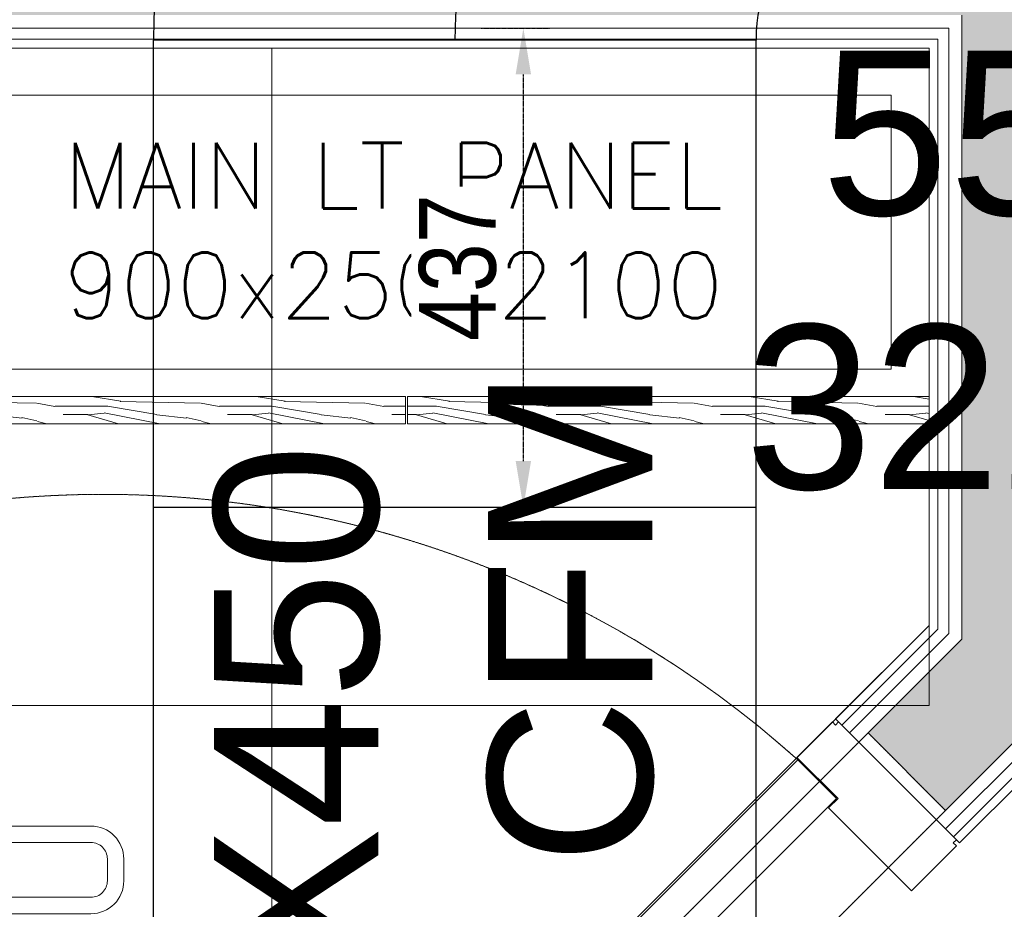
# Model space of a CAD drawing. Header units: millimetres. Extents: x -125266 to 274256, y -711690 to -301689.
# Tile 253 of 256: x -57560 to -56661, y -345848 to -345036. Entities that reach past the tile are written whole.
import ezdxf

# ---------------------------------------------------------------- set-up
doc = ezdxf.new("R2010")
doc.units = ezdxf.units.MM
doc.header["$PDMODE"] = 98
doc.linetypes.add('dot_5mm', pattern=[1.2, 0, -0.6, 0, -0.6])
doc.linetypes.add('HIDDEN2', pattern=[0.1875, 0.125, -0.0625])
doc.layers.get('Defpoints').update_dxf_attribs({"lineweight": 5})
for name, color, linetype, lineweight in [('A-DOOR', 8, 'Continuous', 18), ('AD Wall', 8, 'Continuous', 15), ('ARCH', 7, 'Continuous', 0), ('CEILING', 8, 'Continuous', 5), ('Electric Panel', 7, 'Continuous', 9), ('Finished Line', 7, 'Continuous', 0), ('Furniture', 8, 'Continuous', 5), ('HOOD', 6, 'Continuous', 0), ('Legend', 5, 'Continuous', 0), ('LIGHT', 173, 'Continuous', 5), ('MEPTEK HVAC-Kitchen Fresh Air Duct', 3, 'Continuous', 30), ('MEPTEK-TEXT1', 7, 'Continuous', 30), ('Plaster Line', 7, 'Continuous', 0)]:
    doc.layers.add(name, color=color, linetype=linetype, lineweight=lineweight)
for name, color, linetype in [('Door Lintel', 8, 'Continuous'), ('Light Equipment', 8, 'Continuous'), ('Model_Top', 7, 'Continuous')]:
    doc.layers.add(name, color=color, linetype=linetype)
doc.styles.add('REVAC', font='verdana.ttf', dxfattribs={"height": 50})
doc.styles.add('SA-DESIGN', font='arial.ttf')
doc.styles.get("Standard").update_dxf_attribs({"font": 'ARIALN.TTF'})
doc.dimstyles.new('Copy of Standard', dxfattribs={"dimtxt": 70, "dimasz": 42, "dimexe": 24, "dimexo": 24, "dimgap": 24, "dimtad": 1, "dimtoh": 1, "dimdec": 0, "dimzin": 0, "dimdsep": 46, "dimtxsty": 'Standard', "dimcen": 0.09, "dimadec": 0, "dimazin": 0, "dimtfac": 1, "dimtdec": 0, "dimtofl": 0, "dimtmove": 0, "dimatfit": 3, "dimfxl": 0, "dimtolj": 1, "dimtzin": 0, "dimarcsym": 0})
pattern_1 = [(360, (-63588.19, -268469.3), (1e-13, 150), [30, -120]), (8.9726, (-63586.6884, -268550.294), (900.0000044, 149.9996438), [28.8531, -2856.45435]), (5.7105, (-63588.188, -268541.294), (1350.000026, 149.997826), [30.1497, -1477.3314]), (344.5779, (-63588.1884, -268496.294), (1649.99992792, -449.99810082), [45.1248, -4467.35655]), (353.6599, (-63585.188, -268446.794), (150.0000474, 0.0003064), [27.1662, -1331.1414]), (345.0686, (-63580.688, -268532.294), (599.9999987, -149.9997554), [23.2863, -2305.3398]), (348.6901, (-63633.188, -268445.294), (150.000044, 5.6e-05), [61.1883, -703.66455]), (5.7105, (-63586.688, -268563.794), (1350.000026, 149.997826), [15.07485, -1492.40625]), (360, (-63588.19, -268500.8), (1e-13, 150), [15, -135]), (360, (-63618.19, -268482.8), (1e-13, 150), [45, -105]), (11.3099, (-63588.188, -268460.294), (599.999966, 149.999615), [15.297, -749.55585]), (2.7263, (-63603.1884, -268515.794), (3000.00004425, 149.99940266), [31.5357, -3122.0337]), (352.4054, (-63595.688, -268520.294), (1199.9999787, -149.9990525), [22.69905, -2247.21255]), (360, (-63603.19, -268577.3), (1e-13, 150), [30, -120]), (358.8309, (-63618.1884, -268584.7938), (150.00002749, 0.0001152), [73.5153, -7278.015]), (360, (-63618.19, -268472.3), (1e-13, 150), [15, -135]), (360, (-63603.19, -268460.3), (1e-13, 150), [15, -135]), (360, (-63670.69, -268446.8), (1e-13, 150), [22.5, -127.5]), (350.5377, (-63630.188, -268439.294), (150.0000116, 5.8e-05), [45.6207, -866.7936]), (360, (-63678.19, -268439.3), (1e-13, 150), [30, -120]), (360, (-63694.69, -268574.3), (1e-13, 150), [16.5, -133.5]), (360, (-63618.19, -268566.8), (1e-13, 150), [15, -135]), (360, (-63694.69, -268562.3), (1e-13, 150), [31.5, -118.5]), (5.4403, (-63618.1884, -268553.294), (1499.9999552, 149.99921754), [31.6425, -3132.6108]), (360, (-63616.69, -268541.3), (1e-13, 150), [28.5, -121.5]), (360, (-63694.69, -268538.3), (1e-13, 150), [16.5, -133.5]), (358.8309, (-63676.6884, -268514.2938), (150.00002749, 0.0001152), [73.5153, -7278.015]), (360, (-63663.19, -268500.8), (1e-13, 150), [15, -135]), (360, (-63678.19, -268496.3), (1e-13, 150), [15, -135]), (360, (-63618.19, -268496.3), (1e-13, 150), [30, -120]), (360, (-63648.19, -268493.3), (1e-13, 150), [15, -135]), (360, (-63678.19, -268475.3), (1e-13, 150), [30, -120]), (19.6538, (-63637.688, -268538.294), (1650.0000378, 599.9991862), [22.29915, -2207.6109]), (11.3099, (-63663.188, -268496.294), (599.999966, 149.999615), [15.297, -749.55585]), (11.3099, (-63603.188, -268503.794), (599.999966, 149.999615), [15.297, -749.55585]), (5.7105, (-63648.188, -268446.794), (1350.000026, 149.997826), [15.07485, -1492.40625]), (349.6952, (-63694.688, -268436.294), (899.9999965, -149.9992045), [16.77045, -1660.28025]), (348.6901, (-63678.188, -268574.294), (150.000044, 5.6e-05), [15.297, -749.55585]), (90, (-63663.19, -268577.3), (-150, 1e-13), [0, -150]), (346.6076, (-63694.6884, -268493.294), (2550.00003375, -599.99542995), [32.3805, -3205.6731]), (11.3099, (-63603.188, -268472.294), (599.999966, 149.999615), [15.297, -749.55585]), (10.3048, (-63603.188, -268566.794), (749.9999682, 149.9994067), [16.77045, -1660.28025]), (348.6901, (-63648.188, -268500.794), (150.000044, 5.6e-05), [15.297, -749.55585]), (348.6901, (-63633.188, -268493.294), (150.000044, 5.6e-05), [15.297, -749.55585]), (341.5651, (-63694.69, -268508.294), (149.99997, 0.000175), [18.97365, -455.3679]), (345.9638, (-63678.19, -268457.294), (149.999941, 0.000187), [61.84665, -556.6191]), (343.3008, (-63648.188, -268446.794), (1049.9999937, -299.9990598), [46.98135, -1519.06425]), (360, (-63648.19, -268439.3), (1e-13, 150), [18, -132]), (345.9638, (-63663.19, -268562.294), (149.999941, 0.000187), [61.84665, -556.6191]), (345.9638, (-63678.19, -268551.794), (149.999941, 0.000187), [61.84665, -556.6191]), (345.9638, (-63678.19, -268538.294), (149.999941, 0.000187), [61.84665, -556.6191]), (349.6952, (-63694.688, -268472.294), (899.9999965, -149.9992045), [16.77045, -1660.28025]), (345.9638, (-63648.19, -268475.294), (149.999941, 0.000187), [30.92325, -587.5425]), (349.6952, (-63694.688, -268520.294), (899.9999965, -149.9992045), [16.77045, -1660.28025]), (357.6141, (-63616.6884, -268530.794), (149.9999919, 0.00018396), [36.0312, -3567.09225]), (349.6952, (-63633.188, -268503.794), (899.9999965, -149.9992045), [16.77045, -1660.28025]), (12.5288, (-63616.688, -268506.794), (600.0000718, 149.9998956), [13.82925, -1369.10235]), (349.5626, (-63694.6884, -268527.794), (1649.99995237, -299.99780153), [57.9591, -5737.94325]), (351.8699, (-63637.688, -268538.294), (149.999919, -3.6e-05), [21.21315, -1039.4469]), (4.7636, (-63678.188, -268523.294), (1649.9999925, 149.9987174), [36.1248, -1770.1143]), (360, (-63642.19, -268520.3), (1e-13, 150), [46.5, -103.5]), (344.7449, (-63694.688, -268452.794), (599.9999568, -149.9997482), [17.1027, -1693.1604]), (350.5377, (-63663.188, -268577.294), (150.0000116, 5.8e-05), [45.6207, -866.7936]), (340.0169, (-63694.688, -268545.794), (449.999982, -149.9998987), [17.55705, -1738.1478]), (360, (-63573.19, -268457.3), (1e-13, 150), [7.5, -142.5]), (360, (-63573.19, -268523.3), (1e-13, 150), [15, -135]), (11.3099, (-63573.188, -268577.294), (599.999966, 149.999615), [15.297, -749.55585]), (360, (-63571.69, -268562.3), (1e-13, 150), [27, -123]), (343.3008, (-63573.188, -268482.794), (1049.9999937, -299.9990598), [15.66045, -1550.38515]), (348.0207, (-63571.6884, -268514.294), (2849.9999417, -600.1646562), [27.60105, -5032.5966]), (90, (-63573.19, -268577.3), (-150, 1e-13), [0, -150]), (360, (-63558.19, -268574.3), (1e-13, 150), [13.5, -136.5]), (360, (-63558.19, -268545.8), (1e-13, 150), [13.5, -136.5]), (360, (-63558.19, -268538.3), (1e-13, 150), [13.5, -136.5]), (336.0376, (-63558.188, -268487.294), (1050.000004, -449.9979978), [14.77335, -1462.5543]), (348.5163, (-63558.1884, -268469.2938), (749.99999758, -150.02332059), [13.7757, -9782.32875]), (341.5651, (-63558.19, -268523.294), (149.99997, 0.000175), [14.2302, -460.1112]), (347.4712, (-63558.188, -268449.794), (750.000048, -149.9999405), [13.82925, -1369.10235])]
pattern_2 = [(360, (-63588.19, -268469.3), (1e-13, 150), [30, -120]), (8.9726, (-63586.6884, -268550.294), (900.0000044, 149.9996438), [28.8531, -2856.45435]), (5.7105, (-63588.188, -268541.294), (1350.000026, 149.997826), [30.1497, -1477.3314]), (344.5779, (-63588.1884, -268496.294), (1649.99992792, -449.99810082), [45.1248, -4467.35655]), (353.6599, (-63585.188, -268446.794), (150.0000474, 0.0003064), [27.1662, -1331.1414]), (345.0686, (-63580.688, -268532.294), (599.9999987, -149.9997554), [23.2863, -2305.3398]), (348.6901, (-63633.188, -268445.294), (150.000044, 5.6e-05), [61.1883, -703.66455]), (5.7105, (-63586.688, -268563.794), (1350.000026, 149.997826), [15.07485, -1492.40625]), (360, (-63588.19, -268500.8), (1e-13, 150), [15, -135]), (360, (-63618.19, -268482.8), (1e-13, 150), [45, -105]), (11.3099, (-63588.188, -268460.294), (599.999966, 149.999615), [15.297, -749.55585]), (2.7263, (-63603.1884, -268515.794), (3000.00004425, 149.99940266), [31.5357, -3122.0337]), (352.4054, (-63595.688, -268520.294), (1199.9999787, -149.9990525), [22.69905, -2247.21255]), (360, (-63603.19, -268577.3), (1e-13, 150), [30, -120]), (358.8309, (-63618.1884, -268584.7938), (150.00002749, 0.0001152), [73.5153, -7278.015]), (360, (-63618.19, -268472.3), (1e-13, 150), [15, -135]), (360, (-63603.19, -268460.3), (1e-13, 150), [15, -135]), (360, (-63670.69, -268446.8), (1e-13, 150), [22.5, -127.5]), (350.5377, (-63630.188, -268439.294), (150.0000116, 5.8e-05), [45.6207, -866.7936]), (360, (-63678.19, -268439.3), (1e-13, 150), [30, -120]), (360, (-63694.69, -268574.3), (1e-13, 150), [16.5, -133.5]), (360, (-63618.19, -268566.8), (1e-13, 150), [15, -135]), (360, (-63694.69, -268562.3), (1e-13, 150), [31.5, -118.5]), (5.4403, (-63618.1884, -268553.294), (1499.9999552, 149.99921754), [31.6425, -3132.6108]), (360, (-63616.69, -268541.3), (1e-13, 150), [28.5, -121.5]), (360, (-63694.69, -268538.3), (1e-13, 150), [16.5, -133.5]), (358.8309, (-63676.6884, -268514.2938), (150.00002749, 0.0001152), [73.5153, -7278.015]), (360, (-63663.19, -268500.8), (1e-13, 150), [15, -135]), (360, (-63678.19, -268496.3), (1e-13, 150), [15, -135]), (360, (-63618.19, -268496.3), (1e-13, 150), [30, -120]), (360, (-63648.19, -268493.3), (1e-13, 150), [15, -135]), (360, (-63678.19, -268475.3), (1e-13, 150), [30, -120]), (19.6538, (-63637.688, -268538.294), (1650.0000378, 599.9991862), [22.29915, -2207.6109]), (11.3099, (-63663.188, -268496.294), (599.999966, 149.999615), [15.297, -749.55585]), (11.3099, (-63603.188, -268503.794), (599.999966, 149.999615), [15.297, -749.55585]), (5.7105, (-63648.188, -268446.794), (1350.000026, 149.997826), [15.07485, -1492.40625]), (349.6952, (-63694.688, -268436.294), (899.9999965, -149.9992045), [16.77045, -1660.28025]), (348.6901, (-63678.188, -268574.294), (150.000044, 5.6e-05), [15.297, -749.55585]), (90, (-63663.19, -268577.3), (-150, 1e-13), [0, -150]), (346.6076, (-63694.6884, -268493.294), (2550.00003375, -599.99542995), [32.3805, -3205.6731]), (11.3099, (-63603.188, -268472.294), (599.999966, 149.999615), [15.297, -749.55585]), (10.3048, (-63603.188, -268566.794), (749.9999682, 149.9994067), [16.77045, -1660.28025]), (348.6901, (-63648.188, -268500.794), (150.000044, 5.6e-05), [15.297, -749.55585]), (348.6901, (-63633.188, -268493.294), (150.000044, 5.6e-05), [15.297, -749.55585]), (341.5651, (-63694.69, -268508.294), (149.99997, 0.000175), [18.97365, -455.3679]), (345.9638, (-63678.19, -268457.294), (149.999941, 0.000187), [61.84665, -556.6191]), (343.3008, (-63648.188, -268446.794), (1049.9999937, -299.9990598), [46.98135, -1519.06425]), (360, (-63648.19, -268439.3), (1e-13, 150), [18, -132]), (345.9638, (-63663.19, -268562.294), (149.999941, 0.000187), [61.84665, -556.6191]), (345.9638, (-63678.19, -268551.794), (149.999941, 0.000187), [61.84665, -556.6191]), (345.9638, (-63678.19, -268538.294), (149.999941, 0.000187), [61.84665, -556.6191]), (349.6952, (-63694.688, -268472.294), (899.9999965, -149.9992045), [16.77045, -1660.28025]), (345.9638, (-63648.19, -268475.294), (149.999941, 0.000187), [30.92325, -587.5425]), (349.6952, (-63694.688, -268520.294), (899.9999965, -149.9992045), [16.77045, -1660.28025]), (357.6141, (-63616.6884, -268530.794), (149.9999919, 0.00018396), [36.0312, -3567.09225]), (349.6952, (-63633.188, -268503.794), (899.9999965, -149.9992045), [16.77045, -1660.28025]), (12.5288, (-63616.688, -268506.794), (600.0000718, 149.9998956), [13.82925, -1369.10235]), (349.5626, (-63694.6884, -268527.794), (1649.99995237, -299.99780153), [57.9591, -5737.94325]), (351.8699, (-63637.688, -268538.294), (149.999919, -3.6e-05), [21.21315, -1039.4469]), (4.7636, (-63678.188, -268523.294), (1649.9999925, 149.9987174), [36.1248, -1770.1143]), (360, (-63642.19, -268520.3), (1e-13, 150), [46.5, -103.5]), (344.7449, (-63694.688, -268452.794), (599.9999568, -149.9997482), [17.1027, -1693.1604]), (350.5377, (-63663.188, -268577.294), (150.0000116, 5.8e-05), [45.6207, -866.7936]), (340.0169, (-63694.688, -268545.794), (449.999982, -149.9998987), [17.55705, -1738.1478]), (360, (-63573.19, -268457.3), (1e-13, 150), [7.5, -142.5]), (360, (-63573.19, -268523.3), (1e-13, 150), [15, -135]), (11.3099, (-63573.188, -268577.294), (599.999966, 149.999615), [15.297, -749.55585]), (360, (-63571.69, -268562.3), (1e-13, 150), [27, -123]), (343.3008, (-63573.188, -268482.794), (1049.9999937, -299.9990598), [15.66045, -1550.38515]), (348.0207, (-63571.6884, -268514.294), (2849.9999417, -600.1646562), [27.60105, -5032.5966]), (90, (-63573.19, -268577.3), (-150, 1e-13), [0, -150]), (360, (-63558.19, -268574.3), (1e-13, 150), [13.5, -136.5]), (360, (-63558.19, -268545.8), (1e-13, 150), [13.5, -136.5]), (360, (-63558.19, -268538.3), (1e-13, 150), [13.5, -136.5]), (336.0376, (-63558.188, -268487.294), (1050.000004, -449.9979978), [14.77335, -1462.5543]), (348.5163, (-63558.1884, -268469.2938), (749.99999758, -150.02332059), [13.7757, -9782.32875]), (341.5651, (-63558.19, -268523.294), (149.99997, 0.000175), [14.2302, -460.1112]), (347.4712, (-63558.188, -268449.794), (750.000048, -149.9999405), [13.82925, -1369.10235])]

# ---------------------------------------------------------------- blocks, each defined once
blk = doc.blocks.new('A$C5D8E68C8')
at = {"layer": 'LIGHT', "color": 1}
blk.add_line((24, 12), (0, 12), dxfattribs=at)
blk.add_lwpolyline([(0, 24), (0, 0), (24, 0), (24, 24)], close=True, dxfattribs=at)
for points in [[(5.4, 18.4), (5.4, 17.6, 0.414214), (6.6, 16.4), (17.4, 16.4, 0.414214), (18.6, 17.6), (18.6, 18.4, 0.414214), (17.4, 19.6), (6.6, 19.6, 0.414214)], [(6, 18.4), (6, 17.6, 0.414214), (6.6, 17), (17.4, 17, 0.414214), (18, 17.6), (18, 18.4, 0.414214), (17.4, 19), (6.6, 19, 0.414214)], [(5.4, 5.6), (5.4, 6.4, -0.414214), (6.6, 7.6), (17.4, 7.6, -0.414214), (18.6, 6.4), (18.6, 5.6, -0.414214), (17.4, 4.4), (6.6, 4.4, -0.414214)], [(6, 5.6), (6, 6.4, -0.414214), (6.6, 7), (17.4, 7, -0.414214), (18, 6.4), (18, 5.6, -0.414214), (17.4, 5), (6.6, 5, -0.414214)]]:
    blk.add_lwpolyline(points, format="xyb", close=True, dxfattribs=at)
blk = doc.blocks.new('A$Cd3168d40')
at = {"lineweight": 30}
blk.add_lwpolyline([(-108.23, -110.69), (-108.21, 41.31), (-104.23, 41.31), (-104.23, 45.31), (-58.46, 45.31), (-58.46, -7.69), (-46.23, -7.69), (-46.23, -114.69), (-104.23, -114.69), (-104.23, -110.69), (-108.23, -110.69)], dxfattribs=at)
at = {"layer": 'Furniture', "lineweight": 30}
blk.add_lwpolyline([(891.01, -6.69), (891.01, 43.31), (-57.46, 43.31), (-57.46, -6.69)], close=True, dxfattribs=at)
at = {"layer": 'Furniture', "color": 253, "linetype": 'HIDDEN2', "lineweight": 0}
blk.add_arc((892.64, -9.81), 951.59, 90.09813, 176.79995, dxfattribs=at)
blk = doc.blocks.new('ARCH')
at = {"layer": 'Electric Panel', "lineweight": 0}
h = blk.add_hatch(dxfattribs=at)
h.set_pattern_fill('WOOD_01', color=35, scale=150, angle=720, pattern_type=2)
h.set_pattern_definition(pattern_1)
h.paths.add_polyline_path([(-57702.09, -345380.03), (-57208.09, -345380.03), (-57208.09, -345405.03), (-57702.09, -345405.03)])
h = blk.add_hatch(dxfattribs=at)
h.set_pattern_fill('WOOD_01', color=35, scale=150, angle=720, pattern_type=2)
h.set_pattern_definition(pattern_1)
h.paths.add_polyline_path([(-56730.09, -345380.03), (-57206.09, -345380.03), (-57206.09, -345405.03), (-56730.09, -345405.03)])
at = {"layer": 'Legend', "ltscale": 15}
h = blk.add_hatch(dxfattribs=at)
h.set_pattern_fill('SACNCR', color=8, scale=25, style=0)
h.paths.add_polyline_path([(-61250.09, -341786.99), (-61250.09, -342091.08), (-61250.08, -342091.08), (-61250.09, -342141.08), (-61250.09, -344307.94), (-61181.18, -344307.94), (-61181.18, -344307.92), (-61169.15, -344307.92), (-60630.75, -344307.94), (-60630.8, -344919.99), (-60630.8, -344932.02), (-61250.09, -344932.02), (-61250.09, -351457.05), (-61395.17, -351457.05), (-61395.17, -351557.05), (-60383.16, -351557.05), (-60383.16, -352683.7), (-61393.16, -352683.7), (-61393.18, -352783.7), (-60283.16, -352783.7), (-60283.16, -351457.05), (-61150.09, -351457.05), (-61150.09, -346631.99), (-57589.32, -346631.99), (-57474.44, -346517.11), (-57545.15, -346446.4), (-57630.74, -346531.99), (-57700.74, -346531.99), (-57700.74, -346581.99), (-58200.74, -346581.99), (-58200.74, -346531.99), (-58300.74, -346531.99), (-58300.74, -346581.99), (-58800.74, -346581.99), (-58800.74, -346531.99), (-58980.8, -346531.99), (-58980.8, -346426.03), (-59030.8, -346426.03), (-59030.8, -346026.03), (-58980.8, -346026.03), (-58980.8, -345956.03), (-59080.8, -345956.03), (-59080.8, -346531.99), (-61150.09, -346531.99), (-61150.09, -345032.02), (-60530.8, -345032.02), (-60530.8, -344606.99), (-59080.8, -344606.99), (-59080.8, -345032.03), (-58980.8, -345032.03), (-58980.8, -344506.99), (-60530.8, -344506.99), (-60530.8, -344207.94), (-61150.09, -344207.94), (-61150.09, -341886.99), (-56700.09, -341886.99), (-56700.09, -344932.03), (-58020.8, -344932.03), (-58020.8, -345032.03), (-56700.09, -345032.03), (-56700.09, -345601.34), (-56785.72, -345686.97), (-56715.01, -345757.68), (-56600.09, -345642.76), (-56600.09, -341886.99), (-51541.43, -341886.99), (-51541.43, -345439.41, 0.002965), (-51441.43, -345409.73), (-51441.43, -341886.99), (-47645.93, -341886.99), (-47645.93, -344723.18), (-47445.93, -344723.18), (-47445.93, -344623.18), (-47545.93, -344623.18), (-47545.93, -341886.99), (-45935.93, -341886.99), (-45935.93, -344623.18), (-46521.93, -344623.18), (-46521.93, -344723.18), (-45835.93, -344723.18), (-45835.93, -341786.99), (-45958.88, -341786.99), (-45958.88, -341787.86), (-46008.88, -341787.86)])
h = blk.add_hatch(dxfattribs=at)
h.set_pattern_fill('SACNCR', color=8, scale=25, style=0)
h.paths.add_polyline_path([(-61250.09, -341786.99), (-61250.09, -342091.08), (-61250.08, -342091.08), (-61250.09, -342141.08), (-61250.09, -344307.94), (-61181.18, -344307.94), (-61181.18, -344307.92), (-61169.15, -344307.92), (-60630.75, -344307.94), (-60630.8, -344919.99), (-60630.8, -344932.02), (-61250.09, -344932.02), (-61250.09, -351457.05), (-61395.17, -351457.05), (-61395.17, -351557.05), (-60383.16, -351557.05), (-60383.16, -352683.7), (-61393.16, -352683.7), (-61393.18, -352783.7), (-60283.16, -352783.7), (-60283.16, -351457.05), (-61150.09, -351457.05), (-61150.09, -346631.99), (-57589.32, -346631.99), (-57474.44, -346517.11), (-57545.15, -346446.4), (-57630.74, -346531.99), (-57700.74, -346531.99), (-57700.74, -346581.99), (-58200.74, -346581.99), (-58200.74, -346531.99), (-58300.74, -346531.99), (-58300.74, -346581.99), (-58800.74, -346581.99), (-58800.74, -346531.99), (-58980.8, -346531.99), (-58980.8, -346426.03), (-59030.8, -346426.03), (-59030.8, -346026.03), (-58980.8, -346026.03), (-58980.8, -345956.03), (-59080.8, -345956.03), (-59080.8, -346531.99), (-61150.09, -346531.99), (-61150.09, -345032.02), (-60530.8, -345032.02), (-60530.8, -344606.99), (-59080.8, -344606.99), (-59080.8, -345032.03), (-58980.8, -345032.03), (-58980.8, -344506.99), (-60530.8, -344506.99), (-60530.8, -344207.94), (-61150.09, -344207.94), (-61150.09, -341886.99), (-56700.09, -341886.99), (-56700.09, -344932.03), (-58020.8, -344932.03), (-58020.8, -345032.03), (-56700.09, -345032.03), (-56700.09, -345601.34), (-56785.72, -345686.97), (-56715.01, -345757.68), (-56600.09, -345642.76), (-56600.09, -341886.99), (-51541.43, -341886.99), (-51541.43, -345439.41, 0.002965), (-51441.43, -345409.73), (-51441.43, -341886.99), (-47645.93, -341886.99), (-47645.93, -344723.18), (-47445.93, -344723.18), (-47445.93, -344623.18), (-47545.93, -344623.18), (-47545.93, -341886.99), (-45935.93, -341886.99), (-45935.93, -344623.18), (-46521.93, -344623.18), (-46521.93, -344723.18), (-45835.93, -344723.18), (-45835.93, -341786.99), (-45958.88, -341786.99), (-45958.88, -341787.86), (-46008.88, -341787.86)])
at = {"layer": 'Light Equipment', "lineweight": 0}
h = blk.add_hatch(dxfattribs=at)
h.set_pattern_fill('WOOD_01', color=256, scale=150, angle=720, pattern_type=2)
h.set_pattern_definition(pattern_2)
h.paths.add_polyline_path([(-57702.09, -345380.03), (-57208.09, -345380.03), (-57208.09, -345405.03), (-57702.09, -345405.03)])
h = blk.add_hatch(dxfattribs=at)
h.set_pattern_fill('WOOD_01', color=256, scale=150, angle=720, pattern_type=2)
h.set_pattern_definition(pattern_2)
h.paths.add_polyline_path([(-56730.09, -345380.03), (-57206.09, -345380.03), (-57206.09, -345405.03), (-56730.09, -345405.03)])
at = {"layer": 'AD Wall', "lineweight": 0}
for p, q in [((-56700.09, -345032.03), (-56700.09, -345601.34)), ((-56700.09, -345601.34), (-56785.72, -345686.97)), ((-56715.01, -345757.68), (-56600.09, -345642.76)), ((-56785.72, -345686.97), (-56715.01, -345757.68))]:
    blk.add_line(p, q, dxfattribs=at)
at = {"layer": 'AD Wall', "color": 8, "lineweight": 0}
for p, q in [((-56700.09, -345032.03), (-56700.09, -345601.34)), ((-56700.09, -345601.34), (-56785.72, -345686.97)), ((-56715.01, -345757.68), (-56600.09, -345642.76)), ((-56785.72, -345686.97), (-56715.01, -345757.68))]:
    blk.add_line(p, q, dxfattribs=at)
at = {"layer": 'AD Wall', "lineweight": 0}
blk.add_lwpolyline([(-57545.15, -346446.4), (-57474.44, -346517.11), (-56715.01, -345757.68), (-56785.72, -345686.97)], close=True, dxfattribs=at)
at = {"layer": 'Door Lintel', "linetype": 'dot_5mm'}
blk.add_lwpolyline([(-57545.15, -346446.4), (-57474.44, -346517.11), (-56715.01, -345757.68), (-56785.72, -345686.97)], close=True, dxfattribs=at)
at = {"layer": 'Electric Panel', "color": 1, "linetype": 'ByBlock'}
blk.add_lwpolyline([(-56764.82, -345105.03), (-57664.82, -345105.03), (-57664.82, -345355.03), (-56764.82, -345355.03)], close=True, dxfattribs=at)
at = {"layer": 'Electric Panel'}
for points in [[(-57208.09, -345405.03), (-57702.09, -345405.03), (-57702.09, -345380.03), (-57208.09, -345380.03)], [(-57208.09, -345405.03), (-57208.09, -345380.03)], [(-57206.09, -345405.03), (-56730.09, -345405.03), (-56730.09, -345380.03), (-57206.09, -345380.03)], [(-57206.09, -345405.03), (-57206.09, -345380.03)]]:
    blk.add_lwpolyline(points, dxfattribs=at)
at = {"layer": 'Finished Line', "color": 8}
for p, q in [((-56722.09, -345054.03), (-58042.8, -345054.03)), ((-56722.09, -345054.03), (-58042.8, -345054.03)), ((-56722.09, -345054.03), (-56722.09, -345592.23)), ((-56722.09, -345054.03), (-56722.09, -345592.23)), ((-56730.09, -345062.03), (-58050.8, -345062.03)), ((-56730.09, -345062.03), (-58050.8, -345062.03)), ((-56730.09, -345062.03), (-56730.09, -345588.92)), ((-56730.09, -345062.03), (-56730.09, -345588.92)), ((-56730.09, -345588.92), (-56815.42, -345674.24)), ((-56730.09, -345588.92), (-56815.42, -345674.24)), ((-56722.09, -345592.23), (-56809.76, -345679.9)), ((-56722.09, -345592.23), (-56809.76, -345679.9)), ((-56707.94, -345781.72), (-56578.09, -345651.88)), ((-56707.94, -345781.72), (-56578.09, -345651.88)), ((-56702.28, -345787.38), (-56570.09, -345655.19)), ((-56702.28, -345787.38), (-56570.09, -345655.19))]:
    blk.add_line(p, q, dxfattribs=at)
at = {"layer": 'Light Equipment', "lineweight": 0}
for points in [[(-56764.82, -345105.03), (-57664.82, -345105.03), (-57664.82, -345355.03), (-56764.82, -345355.03)], [(-57485.22, -346417.58), (-57520.57, -346382.22), (-56849.96, -345711.5), (-56814.6, -345746.85)]]:
    blk.add_lwpolyline(points, close=True, dxfattribs=at)
for points in [[(-57208.09, -345405.03), (-57702.09, -345405.03), (-57702.09, -345380.03), (-57208.09, -345380.03)], [(-57208.09, -345405.03), (-57208.09, -345380.03)], [(-57206.09, -345405.03), (-56730.09, -345405.03), (-56730.09, -345380.03), (-57206.09, -345380.03)], [(-57206.09, -345405.03), (-57206.09, -345380.03)], [(-56705.16, -345784.48), (-56812.66, -345677.02), (-56815.47, -345679.84), (-56818.3, -345677.01), (-56850.66, -345709.37), (-56813.19, -345746.85), (-56821.83, -345755.5), (-56746.17, -345831.15), (-56705.16, -345790.14), (-56707.99, -345787.31), (-56705.16, -345784.48)]]:
    blk.add_lwpolyline(points, dxfattribs=at)
blk.add_arc((-57484.16, -346420.93), 951.59, 48.20483, 134.90665, dxfattribs=at)
at = {"layer": 'Plaster Line', "lineweight": 5}
for p, q in [((-56712.09, -345044.03), (-58032.8, -345044.03)), ((-56712.09, -345044.03), (-56712.09, -345596.37)), ((-56712.09, -345596.37), (-56802.69, -345686.97)), ((-56715.01, -345774.65), (-56588.09, -345647.73)), ((-56815.42, -345674.24), (-56702.28, -345787.38))]:
    blk.add_line(p, q, dxfattribs=at)
at = {"layer": 'Plaster Line', "color": 8, "lineweight": 5}
for p, q in [((-56712.09, -345044.03), (-58032.8, -345044.03)), ((-56712.09, -345044.03), (-56712.09, -345596.37)), ((-56712.09, -345596.37), (-56802.69, -345686.97)), ((-56715.01, -345774.65), (-56588.09, -345647.73)), ((-56815.42, -345674.24), (-56702.28, -345787.38))]:
    blk.add_line(p, q, dxfattribs=at)
at = {"layer": 'A-DOOR', "color": 6, "lineweight": 30, "xscale": -1, "rotation": 45.00477865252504}
blk.add_blockref('A$Cd3168d40', (-56859.96, -345782.75), dxfattribs=at)
at = {"layer": 'Electric Panel', "color": 1, "linetype": 'ByBlock', "lineweight": 5, "ltscale": 25, "insert": (-57218.93, -345148.58, 0), "char_height": 60, "width": 879.1598, "attachment_point": 2}
blk.add_mtext('{\\Fsimplex|c0;MAIN LT PANEL\\P900x250x2100}', dxfattribs=at)
at = {"layer": 'Light Equipment', "lineweight": 0, "insert": (-57218.93, -345148.58, 0), "char_height": 60, "width": 879.1598, "attachment_point": 2}
blk.add_mtext('{\\Fsimplex|c0;MAIN LT PANEL\\P900x250x2100}', dxfattribs=at)
blk = doc.blocks.new('200X200F')
at = {"layer": 'Model_Top', "insert": (65993.36, 21345.8), "char_height": 37.5, "attachment_point": 1, "style": 'REVAC'}
blk.add_mtext('\\pi-189.9681;{\\C7;Fresh air collar\\P\\pi-127.9634;350 x 200\\P\\pi-225.05037;510 CFM @ 90 Pa}', dxfattribs=at)
blk = doc.blocks.new('H-07')
blk.add_blockref('200X200F', (-144359.57, -364597.62))
blk = doc.blocks.new('*D1649')
at = {"layer": 'Defpoints', "color": 0, "transparency": 16777216}
for p in [(-57163.02, -345044.03), (-57100.4, -345044.03), (-57163.02, -345481.01, 0)]:
    blk.add_point(p, dxfattribs=at)
at = {"layer": 'MEPTEK HVAC-Kitchen Fresh Air Duct', "color": 0, "linetype": 'HIDDEN2', "lineweight": -2, "transparency": 16777216}
for p, q in [((-57139.02, -345044.03), (-57076.4, -345044.03)), ((-57100.4, -345439.01), (-57100.4, -345086.03)), ((-57139.02, -345481.01), (-57076.4, -345481.01))]:
    blk.add_line(p, q, dxfattribs=at)
at = {"layer": 'MEPTEK HVAC-Kitchen Fresh Air Duct', "color": 0, "transparency": 16777216}
for points in [[(-57107.4, -345086.03), (-57093.4, -345086.03), (-57100.4, -345044.03)], [(-57107.4, -345439.01), (-57093.4, -345439.01), (-57100.4, -345481.01)]]:
    blk.add_solid(points, dxfattribs=at)
at = {"layer": 'MEPTEK HVAC-Kitchen Fresh Air Duct', "color": 0, "transparency": 16777216, "insert": (-57160.14, -345262.52), "char_height": 70, "attachment_point": 5, "rotation": 90, "bg_fill": 3, "box_fill_scale": 1.1, "bg_fill_color": 256, "bg_fill_true_color": 13158600, "bg_fill_transparency": 0}
blk.add_mtext('\\A1;437', dxfattribs=at)

msp = doc.modelspace()

# ---------------------------------------------------------------- linework, layer by layer
at = {"layer": 'CEILING'}
for points in [[(-58950.8, -345062.03), (-57740.09, -345062.03), (-56730.09, -345062.03), (-56730.09, -345588.92), (-57643.16, -346501.99), (-58950.8, -346501.99), (-58950.8, -345062.03)], [(-57330.09, -346188.92), (-57330.09, -345662.03), (-57930.09, -345662.03), (-57930.09, -346262.03), (-57403.21, -346262.03)], [(-56803.21, -345662.03), (-57330.09, -345662.03), (-57330.09, -346188.92)]]:
    msp.add_lwpolyline(points, dxfattribs=at)
for points in [[(-57930.09, -345662.03), (-57330.09, -345662.03), (-57330.09, -345062.03), (-57930.09, -345062.03)], [(-57330.09, -345662.03), (-56730.09, -345662.03), (-56730.09, -345062.03), (-57330.09, -345062.03)]]:
    msp.add_lwpolyline(points, close=True, dxfattribs=at)
at = {"layer": 'MEPTEK HVAC-Kitchen Fresh Air Duct'}
for p, q in [((-57438.02, -347547.41, 0), (-57438.02, -345054.81, 0)), ((-56888.02, -345054.81, 0), (-57438.02, -345054.81, 0)), ((-56888.02, -346947.41, 0), (-56888.02, -345054.81, 0)), ((-57438.02, -345481.01, 0), (-56888.02, -345481.01, 0))]:
    msp.add_line(p, q, dxfattribs=at)
for radius in [700, 425, 150]:
    msp.add_arc((-56738.02, -345054.81, 0), radius, 90, 180, dxfattribs=at)

# ---------------------------------------------------------------- block references
at = {"layer": 'ARCH'}
msp.add_blockref('ARCH', (0, 0), dxfattribs=at)
at = {"layer": 'HOOD', "rotation": 12.62594574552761}
msp.add_blockref('H-07', (-48681.19, 8423.46), dxfattribs=at)
at = {"layer": 'LIGHT', "xscale": 25, "yscale": 25, "zscale": 25}
msp.add_blockref('A$C5D8E68C8', (-57930.09, -346262.03), dxfattribs=at)

# ---------------------------------------------------------------- texts
at = {"layer": 'MEPTEK HVAC-Kitchen Fresh Air Duct', "insert": (-56409.19, -345265.48, 0), "char_height": 150, "width": 2133.7384, "attachment_point": 5, "style": 'SA-DESIGN'}
msp.add_mtext('550X350\\P3225 CFM', dxfattribs=at)
at = {"layer": 'MEPTEK HVAC-Kitchen Fresh Air Duct', "insert": (-57181.74, -345842.57), "char_height": 150, "width": 2133.7384, "attachment_point": 5, "rotation": 90, "style": 'SA-DESIGN'}
msp.add_mtext('550X450\\P3875 CFM', dxfattribs=at)

# ---------------------------------------------------------------- next in the draw order: dimensions: what is measured, and where the dimension line sits
at = {"layer": 'MEPTEK HVAC-Kitchen Fresh Air Duct'}
dim = msp.add_linear_dim(base=(-57100.4, -345044.03), p1=(-57163.02, -345481.01, 0), p2=(-57163.02, -345044.03), angle=90, dimstyle='Copy of Standard', override={"dimfxl": 1.66875, "dimtfill": 1, "dimarcsym": 2}, dxfattribs=at)
dim.commit()
dim.dimension.update_dxf_attribs({"geometry": '*D1649', "text_midpoint": (-57160.14, -345262.52)})

# ---------------------------------------------------------------- next in the draw order: texts
at = {"layer": 'MEPTEK-TEXT1', "char_height": 350, "attachment_point": 1}
for s, insert, width in [('{\\fCalibri|b0|i0|c0|p34;\\H1.28571x;\\C1;GENERAL GUIDELINES-HVAC :\\P\\fArial Narrow|b0|i0|c0|p34;\\H0.88889x;\\C256;\\P\\fCalibri|b0|i0|c0|p34;\\C4;DUCTING :\\H0.875x;\\P\\pi-1050,l1050,t1050;\\C256;1.^IDUCTING SHALL BE IN ACCORDANCE WITH IS 655, GALVANIZED IRON SHEET TO BE USED FOR ALL DUCTING WORKS. THERMAL INSULATION ON DUCTS SHALL BE 19 MM THICK. CLOSED CELL CLASS “O” BS 476 PART 6-7 FM APPROVED NITRILE RUBBER ELASTOMERIC INSULATION THERMAL CONDUCTIVITY 0.033 WATTS PER METER-KELVIN (W/(M.K)) AT 0°C FOR AIR CONDITIONING DUCTING. \\P2.^ITHERMAL INSULATION ON KITCHEN EXHAUST DUCTING SHALL BE 80 MM THICK ALUMINUM FOIL FACED RESIN BONDED FIBRE GLASS WOOL OF DENSITY NOT LESS THAN 48 KG/M3.\\P3.^ITHERMAL INSULATION ON FRESH AIR, SUPPLY AIR AND RETURN AIR SHALL BE 19MM THICK CLOSED CELL ANTI-MICROBIAL CLASS “O” BS 476 AND PART 6 & 7 FM APPROVED NITRILE RUBBER ELASTOMERIC INSULATION THERMAL CONDUCTIVITY 0.033 WATTS PER METER-KELVIN (W/ (M\\fArial|b0|i0|c0|p34;.\\fCalibri|b0|i0|c0|p34;K)) AT 0°C.\\P4.^IAPPROPRIATE NUMBER OF TRAP DOORS SHALL BE PROVIDED IN KITCHEN EXHAUST DUCTING FOR OIL/GREASE CLEANING PURPOSE.\\P5.^IDUCTING INSTALLATION WITH RESPECT TO FRESH AIR INTAKE, KITCHEN EXHAUST OUT FROM LOCATION UP TO LOUVERS AT FAÇADE SHALL BE IN THE SCOPE OF CONCESSIONER INCLUDING AIR WASHER, EXHAUST FAN SECTION DRY SCRUBBER ETC.\\P6.^IEACH AND EVERY KITCHEN EXHAUST HOOD SHOULD BE EQUIPPED WITH UL LISTED, WET CHEMICAL BASED, MECHANICALLY OPERATED, AUTOMATIC FIRE SUPPRESSION SYSTEM. SEPARATE DRAWING TO BE SUBMITTED FOR HOOD SUPPRESSION SYSTEM.\\P7.^ISUPPORTING OF DUCTING TO BE DONE WITH USING ANGLE 50X 50 X 5MM AND TIE ROD OF SIZE MINIMUM 10 MM DIA/ AS PER DUCT SIZE.\\P8.^IPOST COMPLETION OF ONSITE WORK, CONCESSIONAIRE HAS TO SHARE TESTING AND COMMISSIONING REPORT WITH DIAL.\\P9.^IINTEGRATION WITH FIRE ALARM SYSTEM, SO THAT AHU GET SWITCHED OFF IN CASE OF ANY FIRE INCIDENT.\\P10.^IFOR EQUIPMENT PLACEMENT STRUCTURAL DETAILS TO BE APPROVED BY STRUCTURAL CONSULTANT AND SAME TO BE SHARE WITH DIAL.\\P11.^ITRAP DOOR WITH PROPER ACCESS TO BE PROVIDED FOR FILTER AND COPPER COIL CLEANING.\\P12.^IKITCHEN VENTILATION SHALL COMPLY TO NFPA 96 GUIDELINE.}', (-102876.11, -301696.9), 28043.4288), ('{\\fCalibri|b0|i0|c0|p34;\\H1.28571x;\\C1;CHILLED WATER PIPING:-\\H0.77778x;\\P\\pi-1050,l1050,t1050;\\C256;1.^ICHILLED WATER PIPING SHALL BE CONFIRMING TO IS:1239 PART I CLASS ‘C’ HEAVY AND FITTING SHALL BE CONFORMING TO ASTM A-105,3000LBS SOCKET WELD END (UP TO 50MM) & 1S:1239 PART-II HEAVY/ASTM A-234 WPB, GR.B BUTT WELD FITTING ( ABOVE 50NB PIPE SIZE)\\P2.^IPIPING CONNECTION SHOULD BE SOCKET WELDED UP TO 50NB SIZE AND SHALL BE BUTT WELD ABOVE 50NB PIPE SIZE. PIPE FLANGES SHOULD BE CONFIRMING TO ASTM A-105 # 150 SORF AND FLANGE DIMENSION SHOULD BE IN ACCORDANCE WITH ASME/ANSI B 16.5 (150 SORF), FITTING TO FITTING WELDING IS NOT ALLOWED. NOZZLE CONNECTIONS/THREDOLETS/WELDOLETS ARE NOT ALLOWED BY PUNCTURING THE PIPE. ONLY EQUAL/UNEQUAL TEE’S SHALL BE USED FOR BRANCH CONNECTION FROM HEADER. SOCKET WELD END TEE SHOULD BE USED FOR BRANCH CONNECTION (UP-TO -50NB PIPE SIZE) W.R.T TO PRESSURE GAUGE/TEMPERATURE GAUGE/AIR VENT/DRAIN POINT ETC.\\P3.^IPOST INSTALLATION CLEARANCE BY DIAL, CHW PIPING SHALL BE TESTED @15KGF/CM2 HYDROSTATICS PRESSURE FOR 24HRS HOLD TIME AND TESTING SHOULD BE WITNESSED TO DIAL TEAM.\\P4.^ITHERMAL INSULATION ON CHW AND CONDENSATE DRAIN PIPING LINE SHALL BE 25MM THICK. CLOSED CELL ANTI-MICROBIAL CLASS “O” BS 476 AND PART 6 & 7 FM APPROVED NITRILE RUBBER ELASTOMERIC INSULATION THERMAL CONDUCTIVITY 0.033 WATTS PER METER-KELVIN (W/ (M\\fArial|b0|i0|c0|p34;⋅\\fCalibri|b0|i0|c0|p34;K)) AT 0°C.\\P5.^ICONDENSATE DRAIN PIPING SHALL BE COMPLYING TO IS 4985 CLASS 3 UPVC PIPE. SOLVENT CEMENT COMPLYING WITH ASTM D2564 SHALL BE USED FOR JOINTS.\\P6.^IFOR CEILING SUSPENDED CHILLED WATER PIPE:  PIPE SHOULD BE HANGED WITH TIE ROD OF SIZE MINIMUM 10 MM DIA.}', (-102709.02, -319968), 24849.3539)]:
    msp.add_mtext(s, dxfattribs=dict(at, insert=insert, width=width))

doc.saveas('drawing.dxf')
